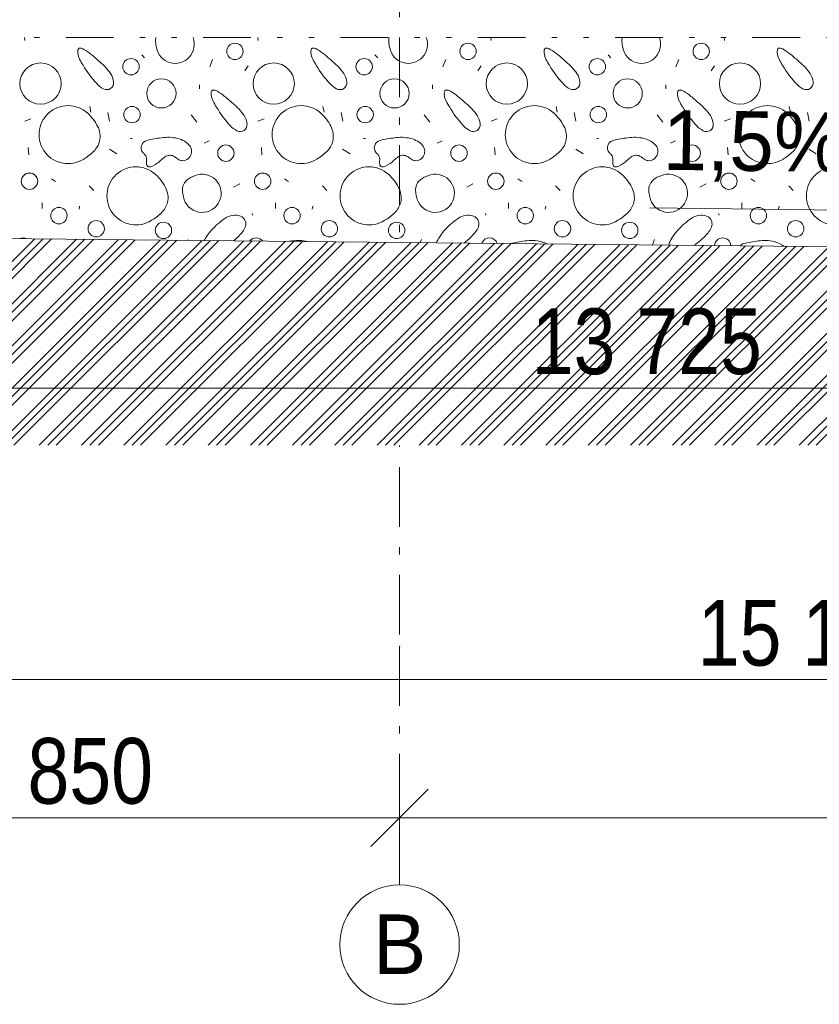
# Model space of a CAD drawing. Header units: millimetres. Extents: x -479461597 to -478645968, y -1101060132 to -1100898045.
# Tile 138 of 145: x -478670449 to -478667100, y -1101050701 to -1101046576. Entities that reach past the tile are written whole.
import ezdxf
from ezdxf.enums import TextEntityAlignment as Align

# ---------------------------------------------------------------- set-up
doc = ezdxf.new("R2010")
doc.units = ezdxf.units.MM
doc.header["$MEASUREMENT"] = 0
for name, pattern in [('Wipeout_Contour', [1000, 0, -1000]), ('Čerchovaná M', [450, 250, -85, 30, -85]), ('Čerchovaná se dvěma tečkami', [575, 200, -110, 22.5, -110, 22.5, -110])]:
    doc.linetypes.add(name, pattern=pattern)
for name, color, linetype, lineweight, true_color in [('2D prvky - značky_Pero_č.__4', 7, 'Continuous', 13, 0x1a4f6e), ('Anotace - SP_Pero_č.__25', 7, 'Continuous', 13, 0x1a4f6e), ('Bourané_2D prvky - vyplně_Pero_č.__40', 7, 'Continuous', 13, 0xc9ca94), ('Bourané_Konstrukce - základy výkop_Pero_č.__109', 7, 'Continuous', 13, 0x6da3d7), ('Bourané_Kóty - SP_Pero_č.__25', 7, 'Continuous', 13, 0x1a4f6e), ('Bourané_Kóty - SP_Pero_č.__45', 7, 'Continuous', 13, 0x1a4f6e), ('Bourané_Kóty - SP_Pero_č.__85', 7, 'Continuous', 13, 0x1a4f6e), ('Konstrukční síť_Pero_č.__81', 7, 'Continuous', 13, 0xa8a8a8), ('Kóty - SP_Pero_č.__25', 7, 'Continuous', 13, 0x1a4f6e), ('Kóty - SP_Pero_č.__45', 7, 'Continuous', 13, 0x1a4f6e), ('Kóty - SP_Pero_č.__85', 7, 'Continuous', 13, 0x1a4f6e)]:
    doc.layers.add(name, color=color, linetype=linetype, lineweight=lineweight, true_color=true_color)
for name, color, linetype in [('Bourané_2D prvky - vyplně', 7, 'Continuous'), ('Bourané_Kóty - SP', 7, 'Continuous'), ('Konstrukční síť', 7, 'Continuous'), ('Kóty - SP', 7, 'Continuous')]:
    doc.layers.add(name, color=color, linetype=linetype)
doc.layers.add('Konstrukce - základy podsyp_Pero_č.__96', color=124, linetype='Continuous', lineweight=13)
doc.layers.add('Konstrukční síť_Pero_č.__183', color=7, linetype='Continuous', lineweight=20)
doc.styles.add('GENERATED_STYLE_5', font='txt')
doc.styles.add('GENERATED_STYLE_6', font='txt')
doc.styles.add('GENERATED_STYLE_7', font='txt')
doc.dimstyles.new('GENERATED_STYLE__1', dxfattribs={"dimtxt": 275, "dimasz": 228, "dimexe": 0.18, "dimexo": 400, "dimgap": 0.09, "dimtad": 1, "dimtih": 1, "dimtoh": 1, "dimdec": 0, "dimzin": 0, "dimdsep": 46, "dimtxsty": 'GENERATED_STYLE_5', "dimblk": 'ARROWHEAD_6', "dimblk1": 'ARROWHEAD_6', "dimblk2": 'ARROWHEAD_6', "dimcen": 0.09, "dimclrd": 256, "dimclre": 256, "dimclrt": 256, "dimazin": 0, "dimtfac": 1, "dimtdec": 4, "dimtmove": 0, "dimatfit": 3, "dimfxl": 1, "dimtolj": 1, "dimtzin": 0, "dimarcsym": 0})
doc.dimstyles.new('GENERATED_STYLE__4', dxfattribs={"dimtxt": 0.18, "dimasz": 182.4, "dimexe": 0.18, "dimexo": 0.0625, "dimgap": 0.09, "dimtad": 0, "dimtih": 1, "dimtoh": 1, "dimdec": 4, "dimzin": 0, "dimdsep": 46, "dimcen": 0.09, "dimadec": 0, "dimazin": 0, "dimtfac": 1, "dimtdec": 4, "dimtmove": 0, "dimatfit": 3, "dimldrblk": 'ARROWHEAD_1', "dimfxl": 1, "dimtolj": 1, "dimtzin": 0, "dimarcsym": 0})
doc.dimstyles.new('GENERATED_STYLE__5', dxfattribs={"dimtxt": 275, "dimasz": 228, "dimexe": 0.18, "dimexo": 0.0625, "dimgap": 0.09, "dimtad": 1, "dimtih": 1, "dimtoh": 1, "dimdec": 0, "dimzin": 0, "dimdsep": 46, "dimtxsty": 'GENERATED_STYLE_5', "dimblk": 'ARROWHEAD_6', "dimblk1": 'ARROWHEAD_6', "dimblk2": 'ARROWHEAD_6', "dimcen": 0.09, "dimclrd": 256, "dimclre": 256, "dimclrt": 256, "dimazin": 0, "dimtfac": 1, "dimtdec": 4, "dimtmove": 0, "dimatfit": 3, "dimfxl": 1, "dimtolj": 1, "dimtzin": 0, "dimarcsym": 0})
doc.dimstyles.new('GENERATED_STYLE__6', dxfattribs={"dimtxt": 275, "dimasz": 261.25, "dimexe": 0.18, "dimexo": 400, "dimgap": 0.09, "dimtad": 1, "dimtih": 1, "dimtoh": 1, "dimdec": 0, "dimzin": 0, "dimdsep": 46, "dimtxsty": 'GENERATED_STYLE_5', "dimblk": 'ARROWHEAD_6', "dimblk1": 'ARROWHEAD_6', "dimblk2": 'ARROWHEAD_6', "dimcen": 0.09, "dimclrd": 256, "dimclre": 256, "dimclrt": 256, "dimazin": 0, "dimtfac": 1, "dimtdec": 4, "dimtmove": 0, "dimatfit": 3, "dimfxl": 1, "dimtolj": 1, "dimtzin": 0, "dimarcsym": 0})

# ---------------------------------------------------------------- blocks, each defined once
blk = doc.blocks.new('*X179', base_point=(-478662657.7, -1101046200.7))
at = {"layer": 'Bourané_2D prvky - vyplně_Pero_č.__40', "color": 9, "linetype": 'Continuous', "lineweight": 13, "true_color": 0xc9ca94}
for p, q in [((-478670426.5, -1101046662.5), (-478670428, -1101046650.7)), ((-478669450.2, -1101046662.5), (-478669451.7, -1101046650.7)), ((-478668473.9, -1101046662.5), (-478668475.4, -1101046650.7)), ((-478667497.6, -1101046662.5), (-478667499, -1101046650.7)), ((-478669937.3, -1101046723.3), (-478669925.4, -1101046735.2)), ((-478668961, -1101046723.3), (-478668949.1, -1101046735.2)), ((-478667984.6, -1101046723.3), (-478667972.8, -1101046735.2)), ((-478669641.2, -1101046742.3), (-478669653, -1101046773.1)), ((-478669506.2, -1101046789.6), (-478669492, -1101046768.3)), ((-478668664.9, -1101046742.3), (-478668676.7, -1101046773.1)), ((-478668529.9, -1101046789.6), (-478668515.7, -1101046768.3)), ((-478667688.6, -1101046742.3), (-478667700.4, -1101046773.1)), ((-478667553.6, -1101046789.6), (-478667539.3, -1101046768.3)), ((-478669695.7, -1101046848.9), (-478669695.7, -1101046865.4)), ((-478668719.4, -1101046848.9), (-478668719.4, -1101046865.4)), ((-478667743, -1101046848.9), (-478667743, -1101046865.4)), ((-478670155.2, -1101046938.9), (-478670150.5, -1101046962.6)), ((-478670079.4, -1101046964.9), (-478670072.3, -1101047000.4)), ((-478669707.5, -1101047005.2), (-478669731.2, -1101046974.4)), ((-478669178.9, -1101046938.9), (-478669174.1, -1101046962.6)), ((-478669103.1, -1101046964.9), (-478669096, -1101047000.4)), ((-478668731.2, -1101047005.2), (-478668754.9, -1101046974.4)), ((-478668202.6, -1101046938.9), (-478668197.8, -1101046962.6)), ((-478668126.8, -1101046964.9), (-478668119.7, -1101047000.4)), ((-478667754.9, -1101047005.2), (-478667778.6, -1101046974.4)), ((-478667226.2, -1101046938.9), (-478667221.5, -1101046962.6)), ((-478667150.4, -1101046964.9), (-478667143.3, -1101047000.4)), ((-478670401.5, -1101046991), (-478670427.6, -1101047000.4)), ((-478669425.2, -1101046991), (-478669451.3, -1101047000.4)), ((-478668448.9, -1101046991), (-478668474.9, -1101047000.4)), ((-478667472.6, -1101046991), (-478667498.6, -1101047000.4)), ((-478669984.7, -1101047073.9), (-478669977.5, -1101047073.9)), ((-478669676.7, -1101047092.8), (-478669655.4, -1101047083.4)), ((-478669008.3, -1101047073.9), (-478669001.2, -1101047073.9)), ((-478668700.4, -1101047092.8), (-478668679.1, -1101047083.4)), ((-478668032, -1101047073.9), (-478668024.9, -1101047073.9)), ((-478667724.1, -1101047092.8), (-478667702.8, -1101047083.4)), ((-478670413.1, -1101047111.5), (-478670410.8, -1101047142.3)), ((-478670072.6, -1101047118.2), (-478670041.8, -1101047137.2)), ((-478669436.8, -1101047111.5), (-478669434.5, -1101047142.3)), ((-478669096.3, -1101047118.2), (-478669065.5, -1101047137.2)), ((-478668460.5, -1101047111.5), (-478668458.1, -1101047142.3)), ((-478668119.9, -1101047118.2), (-478668089.2, -1101047137.2)), ((-478667484.2, -1101047111.5), (-478667481.8, -1101047142.3)), ((-478667143.6, -1101047118.2), (-478667112.8, -1101047137.2)), ((-478670315.6, -1101047242.5), (-478670298.8, -1101047253.3)), ((-478669527.1, -1101047262.9), (-478669553.2, -1101047277.1)), ((-478669339.3, -1101047242.5), (-478669322.5, -1101047253.3)), ((-478668550.8, -1101047262.9), (-478668576.8, -1101047277.1)), ((-478668362.9, -1101047242.5), (-478668346.2, -1101047253.3)), ((-478667574.5, -1101047262.9), (-478667600.5, -1101047277.1)), ((-478667386.6, -1101047242.5), (-478667369.9, -1101047253.3)), ((-478670157.6, -1101047272), (-478670138.6, -1101047290.9)), ((-478669181.2, -1101047272), (-478669162.3, -1101047290.9)), ((-478668204.9, -1101047272), (-478668186, -1101047290.9)), ((-478667228.6, -1101047272), (-478667209.7, -1101047290.9)), ((-478670354.2, -1101047366.7), (-478670354.2, -1101047343)), ((-478669377.8, -1101047366.7), (-478669377.8, -1101047343)), ((-478668401.5, -1101047366.7), (-478668401.5, -1101047343)), ((-478667425.2, -1101047366.7), (-478667425.2, -1101047343)), ((-478670200.2, -1101047369.1), (-478670197.8, -1101047357.2)), ((-478669472.6, -1101047395.1), (-478669474.9, -1101047388)), ((-478669223.9, -1101047369.1), (-478669221.5, -1101047357.2)), ((-478668496.3, -1101047395.1), (-478668498.6, -1101047388)), ((-478668247.6, -1101047369.1), (-478668245.2, -1101047357.2)), ((-478667519.9, -1101047395.1), (-478667522.3, -1101047388)), ((-478667271.2, -1101047369.1), (-478667268.9, -1101047357.2)), ((-478669743.1, -1101047497), (-478669744.2, -1101047499.9)), ((-478668766.7, -1101047497), (-478668771.8, -1101047509.6)), ((-478667790.4, -1101047497), (-478667799.4, -1101047519.4))]:
    blk.add_line(p, q, dxfattribs=at)
for centre, radius in [((-478669547.5, -1101046708.4), 34.3), ((-478668571.2, -1101046708.4), 34.3), ((-478667594.9, -1101046708.4), 34.3), ((-478670361.3, -1101046843.4), 86.5), ((-478669982.5, -1101046772.8), 34.3), ((-478669385, -1101046843.4), 86.5), ((-478669006.2, -1101046772.8), 34.3), ((-478668408.7, -1101046843.4), 86.5), ((-478668029.8, -1101046772.8), 34.3), ((-478667432.4, -1101046843.4), 86.5), ((-478669855.3, -1101046884.4), 61.2), ((-478668879, -1101046884.4), 61.2), ((-478667902.7, -1101046884.4), 61.2), ((-478669978.3, -1101046973.2), 34.3), ((-478669002, -1101046973.2), 34.3), ((-478668025.7, -1101046973.2), 34.3), ((-478669585.3, -1101047134.9), 34.3), ((-478668609, -1101047134.9), 34.3), ((-478667632.7, -1101047134.9), 34.3), ((-478670407.6, -1101047252.3), 34.3), ((-478669431.2, -1101047252.3), 34.3), ((-478668454.9, -1101047252.3), 34.3), ((-478667478.6, -1101047252.3), 34.3), ((-478670284.4, -1101047396.6), 34.3), ((-478669308.1, -1101047396.6), 34.3), ((-478668331.7, -1101047396.6), 34.3), ((-478667355.4, -1101047396.6), 34.3), ((-478670128.3, -1101047451.5), 34.3), ((-478669846.6, -1101047458.5), 34.3), ((-478669151.9, -1101047451.5), 34.3), ((-478668870.2, -1101047458.5), 34.3), ((-478668175.6, -1101047451.5), 34.3), ((-478667893.9, -1101047458.5), 34.3), ((-478667199.3, -1101047451.5), 34.3)]:
    blk.add_circle(centre, radius, dxfattribs=at)
for centre, radius, start, end in [((-478669819.3, -1101046664.4), 60.4, 166.8265, 183.2347), ((-478669739.8, -1101046660), 140, 183.2095, 193.7302), ((-478669797.2, -1101046678.7), 79.9, 190.4282, 20.57), ((-478668842.9, -1101046664.4), 60.4, 166.8265, 183.2347), ((-478668763.5, -1101046660), 140, 183.2095, 193.7302), ((-478668820.8, -1101046678.7), 79.9, 190.4282, 20.57), ((-478667866.6, -1101046664.4), 60.4, 166.8265, 183.2347), ((-478667787.2, -1101046660), 140, 183.2095, 193.7302), ((-478667844.5, -1101046678.7), 79.9, 190.4282, 20.57), ((-478670170.7, -1101046710.1), 35.1, 166.9916, 187.7906), ((-478670125.8, -1101046705.9), 80.1, 186.4296, 206.157), ((-478670192.8, -1101046705.3), 12.4, 144.5812, 165.7924), ((-478670196.3, -1101046702.9), 8.15, 116.4425, 143.7464), ((-478670195.8, -1101046704.4), 9.77, 91.5878, 115.1953), ((-478670195.6, -1101046712.5), 17.9, 76.2622, 91.634), ((-478670203.1, -1101046740.9), 47.3, 60.0923, 75.5611), ((-478670280.8, -1101046877), 203.9, 49.777, 60.2392), ((-478670736.4, -1101047442.6), 930.2, 47.9748, 50.8493), ((-478669194.3, -1101046710.1), 35.1, 166.9916, 187.7906), ((-478669149.5, -1101046705.9), 80.1, 186.4296, 206.157), ((-478669216.5, -1101046705.3), 12.4, 144.5812, 165.7924), ((-478669220, -1101046702.9), 8.15, 116.4425, 143.7464), ((-478669219.5, -1101046704.4), 9.77, 91.5878, 115.1953), ((-478669219.3, -1101046712.5), 17.9, 76.2622, 91.634), ((-478669226.8, -1101046740.9), 47.3, 60.0923, 75.5611), ((-478669304.4, -1101046877), 203.9, 49.777, 60.2392), ((-478669760.1, -1101047442.6), 930.2, 47.9748, 50.8493), ((-478668218, -1101046710.1), 35.1, 166.9916, 187.7906), ((-478668173.2, -1101046705.9), 80.1, 186.4296, 206.157), ((-478668240.2, -1101046705.3), 12.4, 144.5812, 165.7924), ((-478668243.7, -1101046702.9), 8.15, 116.4425, 143.7464), ((-478668243.2, -1101046704.4), 9.77, 91.5878, 115.1953), ((-478668242.9, -1101046712.5), 17.9, 76.2622, 91.634), ((-478668250.5, -1101046740.9), 47.3, 60.0923, 75.5611), ((-478668328.1, -1101046877), 203.9, 49.777, 60.2392), ((-478668783.7, -1101047442.6), 930.2, 47.9748, 50.8493), ((-478667241.7, -1101046710.1), 35.1, 166.9916, 187.7906), ((-478667196.9, -1101046705.9), 80.1, 186.4296, 206.157), ((-478667263.8, -1101046705.3), 12.4, 144.5812, 165.7924), ((-478667267.4, -1101046702.9), 8.15, 116.4425, 143.7464), ((-478667266.9, -1101046704.4), 9.77, 91.5878, 115.1953), ((-478667266.6, -1101046712.5), 17.9, 76.2622, 91.634), ((-478667274.2, -1101046740.9), 47.3, 60.0923, 75.5611), ((-478667351.8, -1101046877), 203.9, 49.777, 60.2392), ((-478667807.4, -1101047442.6), 930.2, 47.9748, 50.8493), ((-478669991.5, -1101046639.1), 230.1, 206.3304, 213.6244), ((-478669794.6, -1101046538.6), 450.4, 210.4057, 222.5965), ((-478670254.8, -1101046927.1), 225.2, 33.8343, 51.1866), ((-478669015.1, -1101046639.1), 230.1, 206.3304, 213.6244), ((-478668818.3, -1101046538.6), 450.4, 210.4057, 222.5965), ((-478669278.5, -1101046927.1), 225.2, 33.8343, 51.1866), ((-478668038.8, -1101046639.1), 230.1, 206.3304, 213.6244), ((-478667842, -1101046538.6), 450.4, 210.4057, 222.5965), ((-478668302.2, -1101046927.1), 225.2, 33.8343, 51.1866), ((-478667062.5, -1101046639.1), 230.1, 206.3304, 213.6244), ((-478666865.6, -1101046538.6), 450.4, 210.4057, 222.5965), ((-478667325.9, -1101046927.1), 225.2, 33.8343, 51.1866), ((-478670134.7, -1101046845.2), 79.8, 6.3813, 32.9796), ((-478669158.4, -1101046845.2), 79.8, 6.3813, 32.9796), ((-478668182.1, -1101046845.2), 79.8, 6.3813, 32.9796), ((-478667205.7, -1101046845.2), 79.8, 6.3813, 32.9796), ((-478670052.8, -1101046776.5), 99.3, 222.3712, 243.0633), ((-478670085.2, -1101046839.9), 30, 305.4921, 6.9034), ((-478669076.5, -1101046776.5), 99.3, 222.3712, 243.0633), ((-478669108.9, -1101046839.9), 30, 305.4921, 6.9034), ((-478668100.2, -1101046776.5), 99.3, 222.3712, 243.0633), ((-478668132.5, -1101046839.9), 30, 305.4921, 6.9034), ((-478667123.8, -1101046776.5), 99.3, 222.3712, 243.0633), ((-478667156.2, -1101046839.9), 30, 305.4921, 6.9034), ((-478670083.5, -1101046837.4), 31.2, 242.6052, 300.2402), ((-478669612, -1101046885.7), 35.1, 166.9916, 187.7906), ((-478669567.2, -1101046881.5), 80.1, 186.4296, 206.157), ((-478669634.2, -1101046880.9), 12.4, 144.5812, 165.7924), ((-478669637.7, -1101046878.5), 8.15, 116.4425, 143.7464), ((-478669637.2, -1101046880), 9.77, 91.5878, 115.1953), ((-478669637, -1101046888.1), 17.9, 76.2622, 91.634), ((-478669644.5, -1101046916.5), 47.3, 60.0923, 75.5611), ((-478669722.1, -1101047052.5), 203.9, 49.777, 60.2392), ((-478670177.8, -1101047618.2), 930.2, 47.9748, 50.8493), ((-478669107.1, -1101046837.4), 31.2, 242.6052, 300.2402), ((-478668635.7, -1101046885.7), 35.1, 166.9916, 187.7906), ((-478668590.9, -1101046881.5), 80.1, 186.4296, 206.157), ((-478668657.8, -1101046880.9), 12.4, 144.5812, 165.7924), ((-478668661.4, -1101046878.5), 8.15, 116.4425, 143.7464), ((-478668660.9, -1101046880), 9.77, 91.5878, 115.1953), ((-478668660.6, -1101046888.1), 17.9, 76.2622, 91.634), ((-478668668.2, -1101046916.5), 47.3, 60.0923, 75.5611), ((-478668745.8, -1101047052.5), 203.9, 49.777, 60.2392), ((-478669201.4, -1101047618.2), 930.2, 47.9748, 50.8493), ((-478668130.8, -1101046837.4), 31.2, 242.6052, 300.2402), ((-478667659.4, -1101046885.7), 35.1, 166.9916, 187.7906), ((-478667614.6, -1101046881.5), 80.1, 186.4296, 206.157), ((-478667681.5, -1101046880.9), 12.4, 144.5812, 165.7924), ((-478667685.1, -1101046878.5), 8.15, 116.4425, 143.7464), ((-478667684.6, -1101046880), 9.77, 91.5878, 115.1953), ((-478667684.3, -1101046888.1), 17.9, 76.2622, 91.634), ((-478667691.9, -1101046916.5), 47.3, 60.0923, 75.5611), ((-478667769.5, -1101047052.5), 203.9, 49.777, 60.2392), ((-478668225.1, -1101047618.2), 930.2, 47.9748, 50.8493), ((-478667154.5, -1101046837.4), 31.2, 242.6052, 300.2402), ((-478670246.2, -1101047057.2), 121.6, 47.4454, 302.6151), ((-478669432.8, -1101046814.7), 230.1, 206.3304, 213.6244), ((-478669696.2, -1101047102.7), 225.2, 33.8343, 51.1866), ((-478669269.8, -1101047057.2), 121.6, 47.4454, 302.6151), ((-478668456.5, -1101046814.7), 230.1, 206.3304, 213.6244), ((-478668719.9, -1101047102.7), 225.2, 33.8343, 51.1866), ((-478668293.5, -1101047057.2), 121.6, 47.4454, 302.6151), ((-478667480.2, -1101046814.7), 230.1, 206.3304, 213.6244), ((-478667743.6, -1101047102.7), 225.2, 33.8343, 51.1866), ((-478667317.2, -1101047057.2), 121.6, 47.4454, 302.6151), ((-478670300.3, -1101047115.2), 201, 27.7394, 47.2569), ((-478669236, -1101046714.2), 450.4, 210.4057, 222.5965), ((-478669576.1, -1101047020.8), 79.8, 6.3813, 32.9796), ((-478669324, -1101047115.2), 201, 27.7394, 47.2569), ((-478668259.7, -1101046714.2), 450.4, 210.4057, 222.5965), ((-478668599.8, -1101047020.8), 79.8, 6.3813, 32.9796), ((-478668347.7, -1101047115.2), 201, 27.7394, 47.2569), ((-478667283.3, -1101046714.2), 450.4, 210.4057, 222.5965), ((-478667623.4, -1101047020.8), 79.8, 6.3813, 32.9796), ((-478667371.4, -1101047115.2), 201, 27.7394, 47.2569), ((-478669494.2, -1101046952.1), 99.3, 222.3712, 243.0633), ((-478669526.6, -1101047015.5), 30, 305.4921, 6.9034), ((-478668517.9, -1101046952.1), 99.3, 222.3712, 243.0633), ((-478668550.2, -1101047015.5), 30, 305.4921, 6.9034), ((-478667541.5, -1101046952.1), 99.3, 222.3712, 243.0633), ((-478667573.9, -1101047015.5), 30, 305.4921, 6.9034), ((-478670204.2, -1101047064.9), 92.5, 347.7666, 27.8507), ((-478669524.8, -1101047013), 31.2, 242.6052, 300.2402), ((-478669227.9, -1101047064.9), 92.5, 347.7666, 27.8507), ((-478668548.5, -1101047013), 31.2, 242.6052, 300.2402), ((-478668251.6, -1101047064.9), 92.5, 347.7666, 27.8507), ((-478667572.2, -1101047013), 31.2, 242.6052, 300.2402), ((-478667275.3, -1101047064.9), 92.5, 347.7666, 27.8507), ((-478670206.9, -1101047059.5), 96.3, 314.7779, 344.9961), ((-478669908.6, -1101047112), 31.5, 102.3324, 221.6658), ((-478669800.4, -1101047544), 476.8, 96.6259, 103.9434), ((-478669828.9, -1101047249.4), 181.1, 76.9848, 98.4191), ((-478669817.3, -1101047188.6), 119.2, 60.5831, 75.8236), ((-478669792, -1101047146.2), 69.8, 37.6475, 61.5974), ((-478669769.3, -1101047127.3), 40.4, 327.0376, 36.1209), ((-478669230.6, -1101047059.5), 96.3, 314.7779, 344.9961), ((-478668932.2, -1101047112), 31.5, 102.3324, 221.6658), ((-478668824.1, -1101047544), 476.8, 96.6259, 103.9434), ((-478668852.6, -1101047249.4), 181.1, 76.9848, 98.4191), ((-478668841, -1101047188.6), 119.2, 60.5831, 75.8236), ((-478668815.7, -1101047146.2), 69.8, 37.6475, 61.5974), ((-478668793, -1101047127.3), 40.4, 327.0376, 36.1209), ((-478668254.2, -1101047059.5), 96.3, 314.7779, 344.9961), ((-478667955.9, -1101047112), 31.5, 102.3324, 221.6658), ((-478667847.8, -1101047544), 476.8, 96.6259, 103.9434), ((-478667876.3, -1101047249.4), 181.1, 76.9848, 98.4191), ((-478667864.7, -1101047188.6), 119.2, 60.5831, 75.8236), ((-478667839.3, -1101047146.2), 69.8, 37.6475, 61.5974), ((-478667816.7, -1101047127.3), 40.4, 327.0376, 36.1209), ((-478667277.9, -1101047059.5), 96.3, 314.7779, 344.9961), ((-478670280.1, -1101046985.9), 200.1, 299.8029, 314.8134), ((-478669998.4, -1101047199.4), 93.8, 36.3442, 45.0506), ((-478669946.9, -1101047161.3), 29.8, 9.2485, 36.0448), ((-478669817.2, -1101047182.6), 39.5, 96.3875, 125.8548), ((-478669819.9, -1101047174.8), 31.5, 62.2902, 93.1672), ((-478669303.8, -1101046985.9), 200.1, 299.8029, 314.8134), ((-478669022.1, -1101047199.4), 93.8, 36.3442, 45.0506), ((-478668970.6, -1101047161.3), 29.8, 9.2485, 36.0448), ((-478668840.9, -1101047182.6), 39.5, 96.3875, 125.8548), ((-478668843.6, -1101047174.8), 31.5, 62.2902, 93.1672), ((-478668327.4, -1101046985.9), 200.1, 299.8029, 314.8134), ((-478668045.8, -1101047199.4), 93.8, 36.3442, 45.0506), ((-478667994.3, -1101047161.3), 29.8, 9.2485, 36.0448), ((-478667864.6, -1101047182.6), 39.5, 96.3875, 125.8548), ((-478667867.3, -1101047174.8), 31.5, 62.2902, 93.1672), ((-478667351.1, -1101046985.9), 200.1, 299.8029, 314.8134), ((-478669873, -1101047174.4), 45.1, 172.1101, 189.0874), ((-478669968.9, -1101047161.7), 51.7, 352.8034, 5.8388), ((-478669902.6, -1101047178.9), 15.1, 189.971, 219.9454), ((-478669947.7, -1101047073.5), 128.1, 295.4669, 314.5735), ((-478669749.8, -1101047279.1), 157.3, 125.1766, 133.3696), ((-478669848.6, -1101047227.8), 91.8, 52.6959, 61.7729), ((-478669731.1, -1101047072.6), 102.9, 232.9934, 240.456), ((-478669764.5, -1101047131.1), 35.6, 240.8322, 267.0065), ((-478669766, -1101047130.8), 35.8, 269.5174, 328.7918), ((-478668896.7, -1101047174.4), 45.1, 172.1101, 189.0874), ((-478668992.6, -1101047161.7), 51.7, 352.8034, 5.8388), ((-478668926.3, -1101047178.9), 15.1, 189.971, 219.9454), ((-478668971.4, -1101047073.5), 128.1, 295.4669, 314.5735), ((-478668773.5, -1101047279.1), 157.3, 125.1766, 133.3696), ((-478668872.3, -1101047227.8), 91.8, 52.6959, 61.7729), ((-478668754.8, -1101047072.6), 102.9, 232.9934, 240.456), ((-478668788.2, -1101047131.1), 35.6, 240.8322, 267.0065), ((-478668789.7, -1101047130.8), 35.8, 269.5174, 328.7918), ((-478667920.4, -1101047174.4), 45.1, 172.1101, 189.0874), ((-478668016.3, -1101047161.7), 51.7, 352.8034, 5.8388), ((-478667950, -1101047178.9), 15.1, 189.971, 219.9454), ((-478667995.1, -1101047073.5), 128.1, 295.4669, 314.5735), ((-478667797.1, -1101047279.1), 157.3, 125.1766, 133.3696), ((-478667896, -1101047227.8), 91.8, 52.6959, 61.7729), ((-478667778.4, -1101047072.6), 102.9, 232.9934, 240.456), ((-478667811.9, -1101047131.1), 35.6, 240.8322, 267.0065), ((-478667813.4, -1101047130.8), 35.8, 269.5174, 328.7918), ((-478669961.9, -1101047313.8), 121.6, 47.4454, 302.6151), ((-478669906.3, -1101047181.3), 10.8, 222.4728, 257.5463), ((-478669904.9, -1101047173.7), 18.5, 258.5237, 281.5295), ((-478669908.8, -1101047152.1), 40.5, 280.7953, 293.5363), ((-478670016.1, -1101047371.8), 201, 27.7394, 47.2569), ((-478669684.5, -1101047303), 79.9, 190.4282, 104.6294), ((-478669667.4, -1101047361.1), 140.5, 105.3821, 120.9077), ((-478668985.6, -1101047313.8), 121.6, 47.4454, 302.6151), ((-478668930, -1101047181.3), 10.8, 222.4728, 257.5463), ((-478668928.6, -1101047173.7), 18.5, 258.5237, 281.5295), ((-478668932.5, -1101047152.1), 40.5, 280.7953, 293.5363), ((-478669039.7, -1101047371.8), 201, 27.7394, 47.2569), ((-478668708.1, -1101047303), 79.9, 190.4282, 104.6294), ((-478668691.1, -1101047361.1), 140.5, 105.3821, 120.9077), ((-478668009.3, -1101047313.8), 121.6, 47.4454, 302.6151), ((-478667953.6, -1101047181.3), 10.8, 222.4728, 257.5463), ((-478667952.3, -1101047173.7), 18.5, 258.5237, 281.5295), ((-478667956.2, -1101047152.1), 40.5, 280.7953, 293.5363), ((-478668063.4, -1101047371.8), 201, 27.7394, 47.2569), ((-478667731.8, -1101047303), 79.9, 190.4282, 104.6294), ((-478667714.8, -1101047361.1), 140.5, 105.3821, 120.9077), ((-478667032.9, -1101047313.8), 121.6, 47.4454, 302.6151), ((-478669706.6, -1101047288.7), 60.4, 159.3574, 183.2347), ((-478669709.9, -1101047290.4), 57.9, 120.7918, 156.6671), ((-478668730.3, -1101047288.7), 60.4, 159.3574, 183.2347), ((-478668733.6, -1101047290.4), 57.9, 120.7918, 156.6671), ((-478667753.9, -1101047288.7), 60.4, 159.3574, 183.2347), ((-478667757.3, -1101047290.4), 57.9, 120.7918, 156.6671), ((-478669920, -1101047321.5), 92.5, 347.7666, 27.8507), ((-478669627.1, -1101047284.3), 140, 183.2095, 193.7302), ((-478668943.7, -1101047321.5), 92.5, 347.7666, 27.8507), ((-478668650.8, -1101047284.3), 140, 183.2095, 193.7302), ((-478667967.3, -1101047321.5), 92.5, 347.7666, 27.8507), ((-478667674.5, -1101047284.3), 140, 183.2095, 193.7302), ((-478669922.6, -1101047316.2), 96.3, 314.7779, 344.9961), ((-478668946.3, -1101047316.2), 96.3, 314.7779, 344.9961), ((-478667970, -1101047316.2), 96.3, 314.7779, 344.9961), ((-478669995.8, -1101047242.6), 200.1, 299.8029, 314.8134), ((-478669019.5, -1101047242.6), 200.1, 299.8029, 314.8134), ((-478668043.2, -1101047242.6), 200.1, 299.8029, 314.8134), ((-478669449.7, -1101047628), 259.5, 129.9016, 148.2696), ((-478669476.7, -1101047581.9), 207.1, 122.8427, 132.3696), ((-478669542, -1101047480.5), 86.5, 100.496, 122.8825), ((-478669546.7, -1101047454.9), 60.4, 68.6646, 100.5486), ((-478669537.9, -1101047432.6), 36.5, 19.3509, 68.7902), ((-478669538.1, -1101047431.4), 36.2, 341.8983, 17.4009), ((-478668473.4, -1101047628), 259.5, 129.9016, 148.2696), ((-478668500.3, -1101047581.9), 207.1, 122.8427, 132.3696), ((-478668565.7, -1101047480.5), 86.5, 100.496, 122.8825), ((-478668570.4, -1101047454.9), 60.4, 68.6646, 100.5486), ((-478668561.6, -1101047432.6), 36.5, 19.3509, 68.7902), ((-478668561.8, -1101047431.4), 36.2, 341.8983, 17.4009), ((-478667497.1, -1101047628), 259.5, 129.9016, 148.2696), ((-478667524, -1101047581.9), 207.1, 122.8427, 132.3696), ((-478667589.4, -1101047480.5), 86.5, 100.496, 122.8825), ((-478667594.1, -1101047454.9), 60.4, 68.6646, 100.5486), ((-478667585.3, -1101047432.6), 36.5, 19.3509, 68.7902), ((-478667585.5, -1101047431.4), 36.2, 341.8983, 17.4009), ((-478669711.9, -1101047308.6), 250.4, 310.4067, 321.8671), ((-478669568.7, -1101047420.4), 68.8, 321.4678, 341.1053), ((-478668735.5, -1101047308.6), 250.4, 310.4067, 321.8671), ((-478668592.4, -1101047420.4), 68.8, 321.4678, 341.1053), ((-478667759.2, -1101047308.6), 250.4, 310.4067, 321.8671), ((-478667616.1, -1101047420.4), 68.8, 321.4678, 341.1053), ((-478670434, -1101047524), 34.3, 64.0751, 114.779), ((-478669580, -1101047549.8), 107.6, 147.1941, 152.7944), ((-478669812.5, -1101047188.4), 407.2, 309.6686, 310.2276), ((-478669457.7, -1101047524), 34.3, 37.6806, 141.1735), ((-478669254, -1101047976.3), 476.8, 96.6259, 98.0614), ((-478669282.5, -1101047681.7), 181.1, 77.5584, 98.4191), ((-478668603.7, -1101047549.8), 107.6, 147.1941, 158.4789), ((-478668836.2, -1101047188.4), 407.2, 307.4928, 310.2276), ((-478668481.4, -1101047524), 34.3, 18.9747, 159.8794), ((-478668277.6, -1101047976.3), 476.8, 96.6259, 103.9167), ((-478668306.1, -1101047681.7), 181.1, 76.9848, 98.4191), ((-478668287.8, -1101047604), 101.2, 61.6428, 77.2156), ((-478667627.4, -1101047549.8), 107.6, 147.1941, 163.9544), ((-478667859.9, -1101047188.4), 407.2, 305.206, 310.2276), ((-478667505, -1101047524), 34.3, 2.2952, 176.5589), ((-478667409.5, -1101047544.3), 31.5, 102.3324, 137.5991), ((-478667301.3, -1101047976.3), 476.8, 96.6259, 103.9434), ((-478667329.8, -1101047681.7), 181.1, 76.9848, 98.4191), ((-478667311.5, -1101047604), 101.2, 51.4516, 77.2156)]:
    blk.add_arc(centre, radius, start, end, dxfattribs=at)
blk = doc.blocks.new('výplň_4_6', base_point=(-478662657.7, -1101046200.7))
at = {"color": 254, "linetype": 'Wipeout_Contour', "lineweight": 0, "ltscale": 24011978990.64953}
blk.add_wipeout([(-478688055.8, -1101047000.7), (-478688055.8, -1101047050.7), (-478687945.3, -1101047050.7), (-478687748.9, -1101047247), (-478687712.7, -1101047354.7), (-478691005.8, -1101047375.5), (-478691005.8, -1101047426.3), (-478687663.7, -1101047528.4), (-478687575.4, -1101047849.4), (-478687316.7, -1101047849.4), (-478687241.1, -1101047641.4), (-478674683, -1101047450.5), (-478661207.3, -1101047585.3), (-478661104.7, -1101047958.3), (-478660810.4, -1101047958.3), (-478660705.3, -1101047576), (-478659572, -1101047564.7), (-478659555.2, -1101046721.3), (-478660657.8, -1101046650.7), (-478688055.8, -1101046650.7)], dxfattribs=at).dxf.layer = 'Bourané_2D prvky - vyplně'
at = {"layer": 'Bourané_2D prvky - vyplně_Pero_č.__40', "color": 9, "linetype": 'Continuous', "lineweight": 13, "true_color": 0xc9ca94}
blk.add_blockref('*X179', (-478662657.7, -1101046200.7), dxfattribs=at)
blk = doc.blocks.new('Standardní značka sítě[31]_6', base_point=(-478668857.7, -1101036200.7))
at = {"layer": 'Konstrukční síť_Pero_č.__183', "color": 7, "linetype": 'Continuous', "lineweight": 20}
blk.add_circle((-478668857.7, -1101050450.7), 250, dxfattribs=at)
at = {"layer": 'Konstrukční síť_Pero_č.__81', "color": 253, "linetype": 'Čerchovaná M', "lineweight": 13, "true_color": 0xa8a8a8}
for p, q in [((-478668857.7, -1101037200.7), (-478668857.7, -1101049200.7)), ((-478668857.7, -1101049200.7), (-478668857.7, -1101050200.7))]:
    blk.add_line(p, q, dxfattribs=at)
blk.add_point((-478668857.7, -1101049200.7), dxfattribs=at)
blk.add_point((-478668857.7, -1101049200.7), dxfattribs=at)
at = {"layer": 'Konstrukční síť_Pero_č.__183', "color": 7, "lineweight": 20, "style": 'GENERATED_STYLE_7'}
for tag, p in [('AC_MarkerText_1_0', (-478668857.7, -1101035949.3)), ('AC_MarkerText_1_1', (-478668857.7, -1101050449.3))]:
    blk.add_attdef(tag, text='', height=250, rotation=360, dxfattribs=at).set_placement(p, align=Align.MIDDLE_CENTER)
blk = doc.blocks.new('*D200', base_point=(-478662657.7, -1101046200.7))
at = {"layer": 'Kóty - SP_Pero_č.__45', "color": 146, "linetype": 'Continuous', "lineweight": 13, "true_color": 0x1a4f6e}
for p, q in [((-478671587.8, -1101049799.1), (-478671827.8, -1101050039.1)), ((-478668737.7, -1101049799.1), (-478668977.7, -1101050039.1))]:
    blk.add_line(p, q, dxfattribs=at)
at = {"layer": 'Kóty - SP_Pero_č.__85', "color": 146, "linetype": 'Continuous', "lineweight": 13, "true_color": 0x1a4f6e}
for p, q in [((-478671707.8, -1101050144.1), (-478671707.8, -1101049694.1)), ((-478668857.7, -1101050144.1), (-478668857.7, -1101049694.1)), ((-478671707.8, -1101049919.1), (-478668857.7, -1101049919.1))]:
    blk.add_line(p, q, dxfattribs=at)
at = {"layer": 'Kóty - SP_Pero_č.__25', "color": 146, "lineweight": 13, "true_color": 0x1a4f6e, "insert": (-478670678.8, -1101049864.1), "char_height": 275, "attachment_point": 7, "style": 'GENERATED_STYLE_5'}
blk.add_mtext('\\A1;{\\pql;\\fArial Narrow|b0|i0|c238|p34;2\xa0850}', dxfattribs=at)
blk = doc.blocks.new('ARROWHEAD_6')
at = {"color": 0, "linetype": 'Continuous', "lineweight": 0}
for p, q in [((-0.5, -0.5), (0.5, 0.5)), ((0, 0), (-1, 0))]:
    blk.add_line(p, q, dxfattribs=at)
blk = doc.blocks.new('*D201', base_point=(-478662657.7, -1101046200.7))
at = {"layer": 'Kóty - SP_Pero_č.__45', "color": 146, "linetype": 'Continuous', "lineweight": 13, "true_color": 0x1a4f6e}
blk.add_line((-478668737.7, -1101049799.1), (-478668977.7, -1101050039.1), dxfattribs=at)
at = {"layer": 'Kóty - SP_Pero_č.__85', "color": 146, "linetype": 'Continuous', "lineweight": 13, "true_color": 0x1a4f6e}
for p, q in [((-478668857.7, -1101050144.1), (-478668857.7, -1101049694.1)), ((-478668857.7, -1101049919.1), (-478662657.9, -1101049919.1))]:
    blk.add_line(p, q, dxfattribs=at)
blk = doc.blocks.new('*D202', base_point=(-478662657.7, -1101046200.7))
at = {"layer": 'Kóty - SP_Pero_č.__45', "color": 146, "linetype": 'Continuous', "lineweight": 13, "true_color": 0x1a4f6e}
for p, q in [((-478668737.7, -1101049799.1), (-478668977.7, -1101050039.1)), ((-478662777.9, -1101050039.1), (-478662537.9, -1101049799.1))]:
    blk.add_line(p, q, dxfattribs=at)
at = {"layer": 'Kóty - SP_Pero_č.__85', "color": 146, "linetype": 'Continuous', "lineweight": 13, "true_color": 0x1a4f6e}
for p, q in [((-478662657.9, -1101050144.1), (-478662657.9, -1101049694.1)), ((-478668857.7, -1101049919.1), (-478662657.9, -1101049919.1)), ((-478662657.9, -1101049919.1), (-478662477.9, -1101049919.1))]:
    blk.add_line(p, q, dxfattribs=at)
at = {"layer": 'Kóty - SP_Pero_č.__25', "color": 146, "lineweight": 13, "true_color": 0x1a4f6e, "insert": (-478666153.8, -1101049864.1), "char_height": 275, "attachment_point": 7, "style": 'GENERATED_STYLE_5'}
blk.add_mtext('\\A1;{\\pql;\\fArial Narrow|b0|i0|c238|p34;6\xa0200}', dxfattribs=at)
blk = doc.blocks.new('*D211', base_point=(-478662657.7, -1101046200.7))
at = {"layer": 'Bourané_Kóty - SP_Pero_č.__45', "color": 146, "linetype": 'Continuous', "lineweight": 13, "true_color": 0x1a4f6e}
for p, q in [((-478674545.5, -1101047982), (-478674820.5, -1101048257)), ((-478661095.4, -1101048257), (-478660820.4, -1101047982))]:
    blk.add_line(p, q, dxfattribs=at)
at = {"layer": 'Bourané_Kóty - SP_Pero_č.__85', "color": 146, "linetype": 'Continuous', "lineweight": 13, "true_color": 0x1a4f6e}
for p, q in [((-478674683, -1101048377.3), (-478674683, -1101047719.5)), ((-478660957.9, -1101048377.3), (-478660957.9, -1101047719.5)), ((-478674683, -1101048119.5), (-478660957.9, -1101048119.5)), ((-478660957.9, -1101048119.5), (-478660751.6, -1101048119.5))]:
    blk.add_line(p, q, dxfattribs=at)
at = {"layer": 'Bourané_Kóty - SP_Pero_č.__25', "color": 146, "lineweight": 13, "true_color": 0x1a4f6e, "insert": (-478668304.4, -1101048064.5), "char_height": 275, "attachment_point": 7, "style": 'GENERATED_STYLE_5'}
blk.add_mtext('\\A1;{\\pql;\\fArial Narrow|b0|i0|c238|p34;13\xa0725}', dxfattribs=at)
blk = doc.blocks.new('*D218', base_point=(-478662657.7, -1101046200.7))
at = {"layer": 'Kóty - SP_Pero_č.__45', "color": 146, "linetype": 'Continuous', "lineweight": 13, "true_color": 0x1a4f6e}
for p, q in [((-478674563, -1101049220.5), (-478674803, -1101049460.5)), ((-478659687.7, -1101049460.5), (-478659447.7, -1101049220.5))]:
    blk.add_line(p, q, dxfattribs=at)
at = {"layer": 'Kóty - SP_Pero_č.__85', "color": 146, "linetype": 'Continuous', "lineweight": 13, "true_color": 0x1a4f6e}
for p, q in [((-478674683, -1101049565.5), (-478674683, -1101048940.5)), ((-478659567.7, -1101049740.5), (-478659567.7, -1101049115.5)), ((-478674683, -1101049340.5), (-478659567.7, -1101049340.5)), ((-478659567.7, -1101049340.5), (-478659387.7, -1101049340.5))]:
    blk.add_line(p, q, dxfattribs=at)
at = {"layer": 'Kóty - SP_Pero_č.__25', "color": 146, "lineweight": 13, "true_color": 0x1a4f6e, "insert": (-478667609.3, -1101049285.5), "char_height": 275, "attachment_point": 7, "style": 'GENERATED_STYLE_5'}
blk.add_mtext('\\A1;{\\pql;\\fArial Narrow|b0|i0|c238|p34;15\xa0115}', dxfattribs=at)
blk = doc.blocks.new('ARROWHEAD_1')
at = {"color": 0, "linetype": 'Continuous', "lineweight": 0}
blk.add_line((0, 0), (-1, 0), dxfattribs=at)
blk.add_circle((0, 0), 0.25, dxfattribs=at)
blk = doc.blocks.new('Symbol rampy 23[34]_6', base_point=(-478667809.7, -1101047363.6))
at = {"layer": '2D prvky - značky_Pero_č.__4', "color": 146, "linetype": 'Continuous', "lineweight": 13, "true_color": 0x1a4f6e}
for p in [(-478666221.9, -1101047284.3), (-478667809.7, -1101047363.6)]:
    blk.add_line(p, (-478665923.2, -1101047388.2), dxfattribs=at)
at = {"layer": '2D prvky - značky_Pero_č.__4', "color": 146, "lineweight": 13, "true_color": 0x1a4f6e, "style": 'GENERATED_STYLE_6'}
blk.add_attdef('txt', text='', height=250, rotation=359.2531, dxfattribs=at).set_placement((-478667758, -1101047279.3), align=Align.BOTTOM_LEFT)

msp = doc.modelspace()

# ---------------------------------------------------------------- block references
at = {"layer": 'Bourané_2D prvky - vyplně_Pero_č.__40', "color": 9, "linetype": 'Continuous', "lineweight": 13, "true_color": 0xc9ca94}
msp.add_blockref('výplň_4_6', (-478662657.7, -1101046200.7), dxfattribs=at)

# ---------------------------------------------------------------- dimensions: what is measured, and where the dimension line sits
at = {"layer": 'Kóty - SP', "color": 146, "linetype": 'Continuous', "lineweight": 13, "true_color": 0x1a4f6e}
for base, p1, p2, picture, middle in [((-478668857.7, -1101049919.1), (-478671707.8, -1101049919.1), (-478668857.7, -1101049919.1), '*D200', (-478670206.4, -1101049726.6)), ((-478662657.8, -1101049919.1), (-478668857.7, -1101049919.1), (-478662657.8, -1101049919.1), '*D202', (-478665681.4, -1101049726.6)), ((-478668857.7083, -1101049919.1346), (-478668857.7443, -1101049919.1346), (-478668857.7083, -1101049919.1346), '*D201', (-478668840.9209, -1101049726.6346))]:
    dim = msp.add_linear_dim(base=base, p1=p1, p2=p2, dimstyle='GENERATED_STYLE__5', dxfattribs=at)
    dim.commit()
    dim.dimension.update_dxf_attribs({"geometry": picture, "text_midpoint": middle, "dimtype": 160})

# ---------------------------------------------------------------- next in the draw order: block references
at = {"layer": 'Konstrukční síť', "color": 7, "linetype": 'Continuous', "lineweight": 20}
ref = msp.add_blockref('Standardní značka sítě[31]_6', (-478668857.7, -1101036200.7), dxfattribs=at)
ref.add_attrib('AC_MarkerText_1_1', 'B', dxfattribs={"layer": 'Konstrukční síť_Pero_č.__183', "color": 7, "lineweight": 20, "height": 250, "rotation": 360, "style": 'GENERATED_STYLE_7'}).set_placement((-478668857.7, -1101050449.3), align=Align.MIDDLE_CENTER)

# ---------------------------------------------------------------- next in the draw order: wipeouts: each hides what was drawn before it
at = {"color": 254, "linetype": 'Wipeout_Contour', "lineweight": 0, "ltscale": 21610787350.26364}
msp.add_wipeout([(-478691916.3, -1101043989.3), (-478691978.8, -1101043989.3), (-478691978.5, -1101048360.2), (-478659567.8, -1101048357.9), (-478659567.8, -1101047564.7), (-478660705.3, -1101047576), (-478660810.4, -1101047958.3), (-478661104.7, -1101047958.3), (-478661207.3, -1101047585.3), (-478674683, -1101047450.5), (-478687243.9, -1101047650.9), (-478687299, -1101047859.2), (-478687593.3, -1101047859.2), (-478687684.4, -1101047527.8), (-478691005.8, -1101047426.3), (-478691005.8, -1101047200.7), (-478691555.8, -1101047200.7), (-478691555.8, -1101044504.1)], dxfattribs=at).dxf.layer = 'Bourané_2D prvky - vyplně'

# ---------------------------------------------------------------- next in the draw order: hatches: boundary and pattern name
at = {"layer": 'Bourané_2D prvky - vyplně_Pero_č.__40', "linetype": 'Continuous', "lineweight": 13, "true_color": 0xc9ca94}
h = msp.add_hatch(dxfattribs=at)
h.set_pattern_fill('Zemina___původní_0006', color=9, style=0, pattern_type=2)
h.set_pattern_definition([(45, (-478662657.75, -1101046200.66), (-88.38835, 88.38835), []), (45, (-478662675.42, -1101046182.98), (-88.38835, 88.38835), []), (45, (-478662693.1, -1101046165.3), (-88.38835, 88.38835), [])])
h.paths.add_polyline_path([(-478691916.3, -1101043989.3), (-478691978.8, -1101043989.3), (-478691978.5, -1101048360.2), (-478659567.8, -1101048357.9), (-478659567.8, -1101047564.7), (-478660705.3, -1101047576), (-478660810.4, -1101047958.3), (-478661104.7, -1101047958.3), (-478661207.3, -1101047585.3), (-478674683, -1101047450.5), (-478687243.9, -1101047650.9), (-478687299, -1101047859.2), (-478687593.3, -1101047859.2), (-478687684.4, -1101047527.8), (-478691005.8, -1101047426.3), (-478691005.8, -1101047200.7), (-478691555.8, -1101047200.7), (-478691555.8, -1101044504.1)])

# ---------------------------------------------------------------- next in the draw order: linework, layer by layer
at = {"layer": 'Bourané_Konstrukce - základy výkop_Pero_č.__109', "color": 153, "linetype": 'Continuous', "lineweight": 13, "true_color": 0x6da3d7}
msp.add_line((-478661207.3, -1101047585.3), (-478674683, -1101047450.5), dxfattribs=at)
msp.add_line((-478661207.3, -1101047585.3), (-478674683, -1101047450.5), dxfattribs=at)
at = {"layer": 'Konstrukce - základy podsyp_Pero_č.__96', "color": 124, "linetype": 'Čerchovaná se dvěma tečkami', "lineweight": 13}
msp.add_line((-478688655.8, -1101046650.7), (-478660657.8, -1101046650.7), dxfattribs=at)

# ---------------------------------------------------------------- next in the draw order: block references
at = {"layer": '2D prvky - značky_Pero_č.__4', "color": 146, "linetype": 'Continuous', "lineweight": 13, "true_color": 0x1a4f6e}
msp.add_blockref('Symbol rampy 23[34]_6', (-478667809.7, -1101047363.6), dxfattribs=at).add_auto_attribs({'txt': '1,5%'})

# ---------------------------------------------------------------- next in the draw order: dimensions: what is measured, and where the dimension line sits
at = {"layer": 'Bourané_Kóty - SP', "color": 146, "linetype": 'Continuous', "lineweight": 13, "true_color": 0x1a4f6e}
dim = msp.add_linear_dim(base=(-478660957.9, -1101048119.5), p1=(-478674683, -1101047450.5), p2=(-478660957.9, -1101047911.6), dimstyle='GENERATED_STYLE__6', dxfattribs=at)
dim.commit()
dim.dimension.update_dxf_attribs({"geometry": '*D211', "text_midpoint": (-478667727.3, -1101047927), "dimtype": 160})
at = {"layer": 'Kóty - SP', "color": 146, "linetype": 'Continuous', "lineweight": 13, "true_color": 0x1a4f6e}
dim = msp.add_linear_dim(base=(-478659567.7, -1101049340.5), p1=(-478674683, -1101047450.5), p2=(-478659567.7, -1101049489.4), dimstyle='GENERATED_STYLE__1', dxfattribs=at)
dim.commit()
dim.dimension.update_dxf_attribs({"geometry": '*D218', "text_midpoint": (-478667032.2, -1101049148), "dimtype": 160})

# ---------------------------------------------------------------- next in the draw order: leaders
at = {"layer": 'Anotace - SP_Pero_č.__25', "color": 146, "linetype": 'Continuous', "lineweight": 13, "true_color": 0x1a4f6e, "annotation_type": 0, "has_hookline": 1, "hookline_direction": 0, "text_width": 4421.9}
msp.add_leader([(-478672109.2, -1101046915.5), (-478671824.2, -1101045229.4), (-478671646.9, -1101045229.4)], dimstyle='GENERATED_STYLE__4', dxfattribs=at)

doc.saveas('drawing.dxf')
